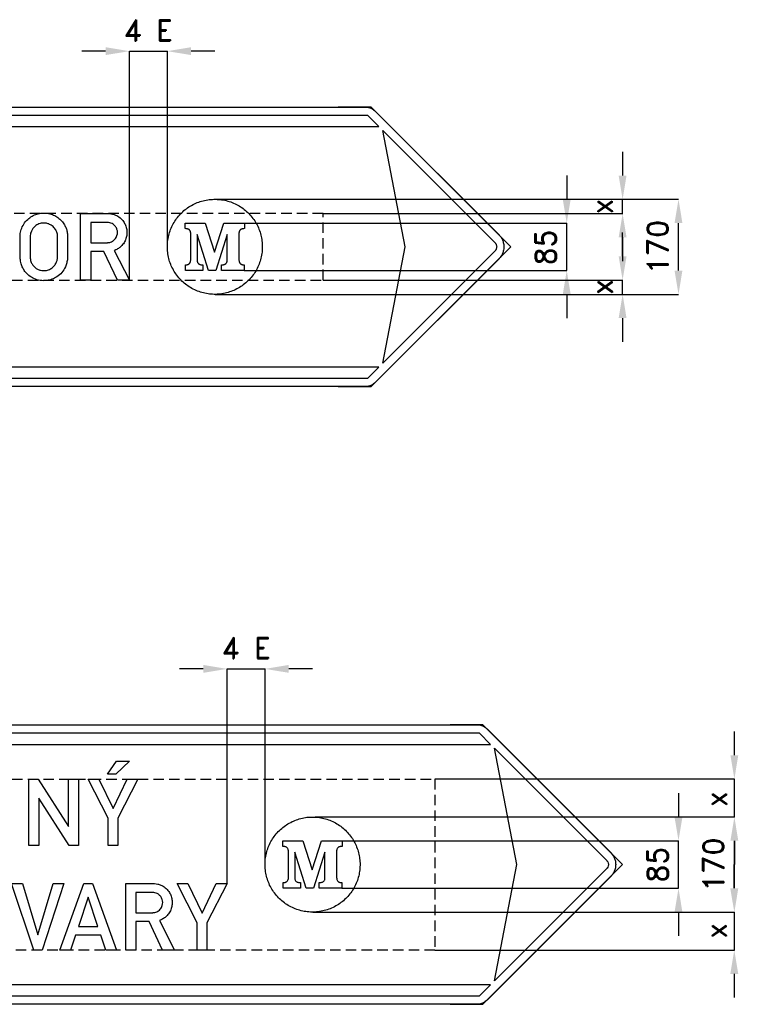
# Model space of a CAD drawing. Header units: millimetres. Extents: x 20 to 5218, y -827 to 934.
# Tile 3 of 3: x 3932 to 5218, y -827 to 934. Entities that reach past the tile are written whole.
import ezdxf

# ---------------------------------------------------------------- set-up
doc = ezdxf.new("R2010")
doc.units = ezdxf.units.MM
doc.header["$LTSCALE"] = 5
doc.linetypes.add('ČÁRKOVANÁX2', pattern=[1.5, 1, -0.5])
doc.layers.add('Kóty', color=2, linetype='Continuous')
doc.layers.add('Značka', color=7, linetype='Continuous')
doc.styles.get("Standard").update_dxf_attribs({"font": 'romand.shx', "height": 25})

msp = doc.modelspace()

# ---------------------------------------------------------------- linework, layer by layer
at = {"layer": 'Kóty'}
for p, q in [((4085.4, 877.9), (4042.9, 877.9)), ((4127.9, 468.4), (4127.9, 878.1)), ((4127.9, 877.9), (4195.9, 877.9)), ((4195.9, 529.1), (4195.9, 878.1)), ((4280.9, 877.9), (4238.4, 877.9)), ((5010.7, 697.9), (5010.7, 655.4)), ((4910.7, 655.4), (4910.7, 612.9)), ((4280.5, 612.9), (5010.8, 612.9)), ((4280.5, 612.9), (5110.8, 612.9)), ((4474.7, 587.4), (5010.8, 587.4)), ((4334.1, 570.4), (4910.8, 570.4)), ((5110.7, 485.4), (5110.7, 570.4)), ((5010.7, 510.9), (5010.7, 553.4)), ((5010.7, 544.9), (5010.7, 502.4)), ((4333.6, 485.4), (4910.8, 485.4)), ((4474.7, 468.4), (5010.8, 468.4)), ((4281.5, 442.9), (5010.8, 442.9)), ((4281.5, 442.9), (5110.8, 442.9)), ((4910.7, 442.9), (4910.7, 400.4)), ((5010.7, 400.4), (5010.7, 357.9)), ((4260.3, -227.1), (4217.8, -227.1)), ((4302.8, -611), (4302.8, -226.9)), ((4302.8, -227.1), (4370.8, -227.1)), ((4370.8, -577.5), (4370.8, -226.9)), ((4455.8, -227.1), (4413.3, -227.1)), ((5210.7, -381.5), (5210.7, -339)), ((4674.6, -424), (5210.8, -424)), ((5110.7, -449.6), (5110.7, -492.1)), ((4460.3, -492), (5210.8, -492)), ((4508.9, -534.6), (5110.8, -534.6)), ((5210.7, -534.5), (5210.7, -577)), ((5210.7, -619.6), (5210.7, -534.6)), ((5210.5, -619.6), (5210.5, -577.1)), ((4508.4, -619.6), (5110.8, -619.6)), ((4456.3, -662.1), (5210.8, -662.1)), ((4461.1, -662.1), (5210.7, -662.1)), ((5110.7, -662.1), (5110.7, -704.6)), ((4674.7, -730.1), (5210.7, -730.1)), ((5210.5, -772.6), (5210.5, -815.1))]:
    msp.add_line(p, q, dxfattribs=at)
for points in [[(5010.7, 587.4), (5010.7, 612.9)], [(4910.7, 485.4), (4910.7, 570.4)], [(5010.7, 442.9), (5010.7, 468.4)], [(5210.7, -492.1), (5210.7, -424.1)], [(5110.7, -619.6), (5110.7, -534.6)], [(5210.7, -730.1), (5210.7, -662.1)]]:
    msp.add_lwpolyline(points, dxfattribs=at)
for points in [[(4085.4, 885), (4085.4, 870.9), (4127.9, 877.9)], [(4238.4, 885), (4238.4, 870.9), (4195.9, 877.9)], [(5003.6, 655.4), (5017.7, 655.4), (5010.7, 612.9)], [(4903.6, 612.9), (4917.7, 612.9), (4910.7, 570.4)], [(5103.6, 570.4), (5117.7, 570.4), (5110.7, 612.9)], [(5003.6, 544.9), (5017.7, 544.9), (5010.7, 587.4)], [(5003.6, 510.9), (5017.7, 510.9), (5010.7, 468.4)], [(4903.6, 442.9), (4917.7, 442.9), (4910.7, 485.4)], [(5103.6, 485.4), (5117.7, 485.4), (5110.7, 442.9)], [(5003.6, 400.4), (5017.7, 400.4), (5010.7, 442.9)], [(4260.3, -220), (4260.3, -234.1), (4302.8, -227.1)], [(4413.3, -220), (4413.3, -234.1), (4370.8, -227.1)], [(5203.6, -381.5), (5217.7, -381.5), (5210.7, -424)], [(5103.6, -492.1), (5117.7, -492.1), (5110.7, -534.6)], [(5203.6, -534.5), (5217.7, -534.5), (5210.7, -492)], [(5203.6, -534.6), (5217.7, -534.6), (5210.7, -492.1)], [(5103.6, -662.1), (5117.7, -662.1), (5110.7, -619.6)], [(5203.4, -619.6), (5217.6, -619.6), (5210.5, -662.1)], [(5203.6, -619.6), (5217.7, -619.6), (5210.7, -662.1)], [(5203.4, -772.6), (5217.6, -772.6), (5210.5, -730.1)]]:
    msp.add_solid(points, dxfattribs=at)
at = {"layer": 'Značka', "color": 5}
for points in [[(3315.7, 777.9), (4550.3, 777.9, -0.002614), (4551.3, 777.9, -0.007963), (4552.3, 777.9, -0.042035), (4556.1, 777.3, -0.040868), (4559.9, 776, -0.042266), (4563.4, 774.3, -0.046623), (4566.6, 772), (4567.3, 771.3), (4568, 770.6), (4789.5, 549.2), (4790.5, 548), (4791.6, 546.8, -0.055712), (4795, 541.6, -0.056198), (4797.2, 535.7, -0.069693), (4798.3, 527.9, -0.06837), (4797.2, 520.2, -0.056442), (4795, 514.3, -0.061135), (4791.6, 509.1), (4790.5, 507.9), (4789.5, 506.7), (4568, 285.3), (4567.3, 284.6), (4566.6, 283.9, -0.042033), (4563.4, 281.6, -0.040919), (4559.9, 279.8, -0.04227), (4556.2, 278.6, -0.046646), (4552.3, 278, -0.009258), (4551.3, 278, -0.003108), (4550.3, 277.9), (3315.7, 277.9)], [(4581.5, 320), (4621.5, 527.9), (4581.5, 735.9), (4782.4, 535), (4782.7, 534.6), (4783.1, 534.2, -0.055669), (4784.2, 532.5, -0.056129), (4785, 530.5, -0.069682), (4785.3, 527.9, -0.068351), (4785, 525.4, -0.056429), (4784.2, 523.4, -0.061188), (4783.1, 521.6), (4782.7, 521.3), (4782.4, 520.9), (4581.5, 320)], [(3932.4, 547, -0.00155), (3932.4, 548, -0.004525), (3932.5, 549, -0.030686), (3933.1, 553.9, -0.031065), (3934.4, 558.8, -0.066295), (3939, 568.6, -0.068483), (3946, 576.9, -0.061853), (3953.8, 582.7, -0.059925), (3962.6, 586.5, -0.057342), (3971.8, 588.2, -0.057585), (3981.1, 587.9, -0.056914), (3990.1, 585.6, -0.057493), (3998.2, 581.4, -0.055373), (4005.2, 575.8, -0.053459), (4010.7, 568.8, -0.043041), (4014, 562.8, -0.048858), (4016.2, 556.4, -0.022699), (4016.8, 552.9, -0.012948), (4017.3, 549.3), (4017.3, 548.7), (4017.4, 548.1), (4017.4, 508.3, -0.00099), (4017.3, 507.3, -0.002768), (4017.2, 506.4, -0.035768), (4015.9, 499, -0.047842), (4013.4, 492, -0.078792), (4007.1, 482, -0.073095), (3998, 474.3, -0.060116), (3989.4, 469.9, -0.059852), (3980, 467.7, -0.071114), (3968.3, 467.8, -0.074188), (3957.1, 471.2, -0.066043), (3948.3, 476.6, -0.061695), (3941.1, 484, -0.047088), (3937, 490.3, -0.053882), (3934.2, 497.3, -0.030211), (3933.2, 502, -0.017685), (3932.6, 506.7), (3932.5, 507.8), (3932.4, 508.9), (3932.4, 547)], [(4040.7, 468.4), (4040.7, 587.4), (4090.8, 587.4), (4091.5, 587.4), (4092.2, 587.4, -0.052874), (4097.8, 586.6, -0.045269), (4103.2, 584.7, -0.068751), (4111.2, 579.9, -0.074105), (4117.4, 573.1, -0.062836), (4121.2, 566.4, -0.059665), (4123.2, 559, -0.055139), (4123.6, 551.8, -0.055185), (4122.4, 544.6, -0.062319), (4119.4, 537, -0.063049), (4114.6, 530.4, -0.052736), (4109.6, 525.9, -0.055197), (4103.9, 522.6, -0.011454), (4102.3, 521.9), (4100.6, 521.2), (4127.9, 468.4), (4106.5, 468.4), (4082.2, 519.4), (4058.8, 519.4), (4058.8, 468.4), (4040.7, 468.4)], [(3950.5, 546.9), (3950.5, 508.9), (3950.5, 508.2), (3950.6, 507.4, 0.037584), (3951.2, 503.7, 0.041676), (3952.5, 500.1, 0.062884), (3955.3, 495.2, 0.060181), (3959.2, 491.1, 0.059427), (3963.7, 487.9, 0.064329), (3968.9, 486, 0.050519), (3973.2, 485.4, 0.044565), (3977.5, 485.5, 0.073902), (3984.8, 487.5, 0.085003), (3991.2, 491.6, 0.073636), (3995.4, 496.4, 0.063581), (3998.1, 502.3, 0.033174), (3999, 505.2, 0.042617), (3999.3, 508.2, 0.004461), (3999.3, 508.6), (3999.4, 509), (3999.4, 546.9), (3999.4, 547.5, 0.008322), (3999.4, 548.2, 0.062598), (3998.7, 552.4, 0.048317), (3997.1, 556.3, 0.076901), (3992.7, 562.7, 0.08377), (3986.6, 567.4, 0.069874), (3980.9, 569.7, 0.06666), (3974.7, 570.4, 0.088527), (3966.2, 568.9, 0.098122), (3959, 564.5, 0.062845), (3955.3, 560.6, 0.05139), (3952.7, 555.9, 0.039512), (3951.3, 552.2, 0.050753), (3950.6, 548.3, 0.0072), (3950.5, 547.6, 0.002399), (3950.5, 546.9)], [(4058.8, 571.4), (4058.8, 535.3), (4088, 535.3), (4088.7, 535.3), (4089.4, 535.4, 0.040803), (4092.7, 535.9, 0.049437), (4095.9, 537, 0.110768), (4102.1, 541.5, 0.114763), (4105.8, 548.3, 0.085168), (4106.7, 553.6, 0.080081), (4105.8, 558.9, 0.08408), (4103.1, 564.1, 0.081226), (4098.9, 568.2, 0.06711), (4095, 570.4, 0.082142), (4090.6, 571.4), (4090.1, 571.4), (4089.6, 571.4), (4058.8, 571.4)], [(3315.7, -327.1), (4750.3, -327.1), (4751.3, -327.1, -0.008068), (4752.3, -327.1, -0.042023), (4756.1, -327.7, -0.0409), (4759.9, -329, -0.042253), (4763.4, -330.7, -0.046616), (4766.5, -333), (4767.3, -333.7), (4768, -334.4), (4989.5, -555.8), (4990.5, -557), (4991.6, -558.2, -0.055728), (4995, -563.4, -0.056158), (4997.2, -569.3, -0.069695), (4998.3, -577.1, -0.06834), (4997.2, -584.8, -0.056405), (4995, -590.7, -0.06112), (4991.6, -595.9), (4990.5, -597.1), (4989.5, -598.3), (4768, -819.7), (4767.3, -820.4), (4766.5, -821.1, -0.042026), (4763.4, -823.4, -0.040912), (4759.9, -825.2, -0.042256), (4756.1, -826.4, -0.046626), (4752.3, -827, -0.009281), (4751.3, -827, -0.003092), (4750.3, -827.1), (3315.7, -827.1, -0.003577)], [(4781.5, -785), (4821.5, -577.1), (4781.5, -369.1), (4982.4, -570), (4982.7, -570.4), (4983.1, -570.8), (4984.2, -572.5), (4985, -574.5, -0.06968), (4985.3, -577.1, -0.068354), (4985, -579.6), (4984.2, -581.6), (4983.1, -583.4), (4982.7, -583.7), (4982.4, -584.1), (4781.5, -785)], [(4121.7, -730.1), (4121.7, -611.1), (4171.8, -611.1), (4172.5, -611.1, -0.005414), (4173.2, -611.1, -0.052879), (4178.8, -611.9, -0.045259), (4184.2, -613.8, -0.068751), (4192.1, -618.6, -0.074106), (4198.4, -625.4, -0.062852), (4202.1, -632.1, -0.059665), (4204.1, -639.5, -0.05513), (4204.6, -646.7, -0.055167), (4203.4, -653.9, -0.062309), (4200.4, -661.5, -0.063044), (4195.5, -668.1, -0.052735), (4190.6, -672.6, -0.055197), (4184.8, -675.9), (4183.2, -676.6), (4181.6, -677.3), (4208.9, -730.1), (4187.5, -730.1), (4163.2, -679.1), (4139.8, -679.1), (4139.8, -730.1), (4121.7, -730.1)], [(4139.8, -627.1), (4139.8, -663.2), (4169, -663.2, 0.001998), (4169.7, -663.2, 0.005993), (4170.4, -663.1, 0.040794), (4173.7, -662.6, 0.049412), (4176.9, -661.5, 0.110768), (4183.1, -657, 0.114758), (4186.8, -650.2, 0.085156), (4187.7, -644.9, 0.080084), (4186.8, -639.6, 0.084075), (4184.1, -634.4, 0.081234), (4179.9, -630.3, 0.067109), (4175.9, -628.1, 0.082128), (4171.6, -627.1), (4171.1, -627.1), (4170.6, -627.1), (4139.8, -627.1)], [(4774.5, -792.1), (3605.7, -792.1, -0.003576)]]:
    msp.add_lwpolyline(points, format="xyb", dxfattribs=at)
at = {"layer": 'Značka', "color": 7}
for points in [[(4501.8, 277.9), (4560.7, 277.9), (4810.7, 527.9), (4560.7, 777.9), (4501.8, 777.9)], [(4701.8, -827.1), (4760.7, -827.1), (5010.7, -577.1), (4760.7, -327.1), (4701.8, -327.1)]]:
    msp.add_lwpolyline(points, dxfattribs=at)
at = {"layer": 'Značka', "color": 5}
for points in [[(3605.7, 742.9), (4574.5, 742.9), (4554.5, 762.9), (3315.7, 762.9)], [(3315.7, 292.9), (4554.5, 292.9), (4574.5, 312.9)], [(4574.5, 312.9), (3605.7, 312.9)], [(3605.7, -362.1), (4774.5, -362.1), (4754.5, -342.1), (3315.7, -342.1)], [(4105, -392.2), (4128.4, -392.2), (4103.9, -415.6), (4089.1, -415.6), (4105, -392.2)], [(3947.8, -543.1), (3947.8, -424.1), (3964.9, -424.1), (4019, -509), (4019, -424.1), (4037.2, -424.1), (4037.1, -543.1), (4020, -543.1), (3965.8, -458.2), (3965.8, -543.1), (3947.8, -543.1)], [(4090.2, -543.1), (4090.2, -494.1), (4054, -424.1), (4073.2, -424.1), (4098.7, -477.1), (4124.2, -424.1), (4143.4, -424.1), (4107.2, -494.1), (4107.2, -543.1), (4090.2, -543.1)], [(3956.7, -730), (3917.3, -611.1), (3936.6, -611.1), (3964.2, -702.5), (3991.8, -611.1), (4010.9, -611.1), (3971.6, -730), (3956.7, -730)], [(4003.5, -730.1), (4046.6, -611), (4061.7, -611), (4104.8, -730.1), (4085.7, -730.1), (4076.8, -703.5), (4031.3, -703.5), (4022.5, -730.1), (4003.5, -730.1)], [(4249.5, -730.1), (4249.5, -681.1), (4213.4, -611.1), (4232.5, -611.1), (4258, -664.1), (4283.5, -611.1), (4302.8, -611.1), (4266.5, -681.1), (4266.5, -730.1), (4249.5, -730.1)], [(4071.6, -687.7), (4054.1, -635.4), (4036.7, -687.7), (4071.6, -687.7)], [(3315.7, -812.1), (4754.5, -812.1), (4774.5, -792.1)]]:
    msp.add_lwpolyline(points, dxfattribs=at)
at = {"layer": 'Značka', "color": 51}
for points in [[(4365.9, 527.9), (4365.9, 527.4), (4365.9, 526.8, -0.032167), (4365.1, 515.7, -0.035722), (4362.7, 504.9, -0.036674), (4359.1, 494.4, -0.034738), (4354, 484.5, -0.034041), (4347.7, 475.3, -0.034461), (4340.2, 467.1, -0.03456), (4331.8, 459.8, -0.034417), (4322.5, 453.8, -0.034392), (4312.4, 449, -0.034425), (4301.9, 445.6, -0.034426), (4290.9, 443.5, -0.034413), (4279.8, 442.9, -0.034418), (4268.7, 443.8, -0.034414), (4257.9, 446.1, -0.034418), (4247.4, 449.8, -0.034422), (4237.5, 454.9, -0.034423), (4228.3, 461.2, -0.034423), (4220, 468.6, -0.034423), (4212.8, 477.1, -0.034416), (4206.8, 486.4, -0.034412), (4201.9, 496.4, -0.034413), (4198.5, 507, -0.034419), (4196.5, 517.9, -0.03442), (4195.9, 529.1, -0.034418), (4196.8, 540.1, -0.034413), (4199.1, 551, -0.034418), (4202.8, 561.5, -0.034417), (4207.9, 571.4, -0.034412), (4214.1, 580.6, -0.034415), (4221.6, 588.8, -0.034415), (4230, 596.1, -0.034421), (4239.4, 602.1, -0.034414), (4249.4, 606.9, -0.034406), (4260, 610.3, -0.034408), (4270.9, 612.4, -0.034414), (4282, 612.9, -0.034407), (4293.1, 612.1, -0.034406), (4304, 609.8, -0.034407), (4314.5, 606.1, -0.034408), (4324.4, 601, -0.034415), (4333.6, 594.7, -0.0344), (4341.8, 587.3, -0.034415), (4349.1, 578.8, -0.034483), (4355.1, 569.5, -0.034431), (4359.9, 559.5, -0.034078), (4363.3, 548.9, -0.032786), (4365.3, 538.5, -0.034255), (4365.9, 527.9)], [(4269.5, 485.4), (4249, 550), (4249, 505), (4249, 504.7), (4249, 504.4, 0.022964), (4249.1, 503.1, 0.031074), (4249.3, 501.8, 0.03091), (4249.6, 500.8, 0.036193), (4250, 499.9, 0.036827), (4250.5, 499, 0.039458), (4251.1, 498.3, 0.039151), (4251.8, 497.6, 0.035425), (4252.6, 497.1, 0.038436), (4253.7, 496.6, 0.02956), (4254.9, 496.2, 0.03575), (4256.7, 495.8, 0.027152), (4258.7, 495.7), (4259, 495.7), (4259.3, 495.7), (4259.3, 485.4), (4228.3, 485.4), (4228.3, 495.6), (4228.6, 495.6), (4228.9, 495.6, 0.018197), (4230, 495.7, 0.021908), (4231, 495.8, 0.024563), (4231.9, 496, 0.028583), (4232.9, 496.3, 0.038261), (4233.9, 496.8, 0.044159), (4234.9, 497.5, 0.042702), (4235.6, 498.2, 0.040133), (4236.3, 499.1, 0.041504), (4236.9, 500.2, 0.033189), (4237.3, 501.4, 0.034586), (4237.6, 502.9, 0.027975), (4237.8, 504.6), (4237.8, 504.8), (4237.8, 505.1), (4237.8, 550.7), (4237.8, 551), (4237.8, 551.3, 0.012411), (4237.8, 552.2, 0.015998), (4237.7, 553.2, 0.012401), (4237.6, 553.8, 0.0136), (4237.5, 554.4, 0.026434), (4237.2, 555.4, 0.034274), (4236.8, 556.3, 0.037149), (4236.4, 557.2, 0.040592), (4235.8, 557.9, 0.041789), (4235.1, 558.6, 0.038732), (4234.2, 559.1, 0.03835), (4233.2, 559.6, 0.029545), (4232.2, 559.9, 0.038383), (4230.4, 560.3, 0.029298), (4228.5, 560.4), (4228.1, 560.4), (4227.8, 560.4), (4227.8, 570.4), (4263.4, 570.4), (4280.2, 518.2), (4297, 570.4), (4334.1, 570.4), (4334.1, 560.4), (4333.7, 560.4), (4333.4, 560.4, 0.025964), (4331.5, 560.3, 0.041572), (4329.6, 559.9, 0.032073), (4328.6, 559.6, 0.038235), (4327.6, 559.1, 0.038024), (4326.8, 558.6, 0.04198), (4326.1, 557.9, 0.0407), (4325.5, 557.2, 0.036262), (4325, 556.3, 0.033716), (4324.6, 555.4, 0.027599), (4324.3, 554.4), (4324.2, 553.8), (4324.1, 553.2, 0.014889), (4324, 552.2, 0.013775), (4324, 551.3), (4324, 551), (4324, 550.7), (4324, 505.1), (4324, 504.8), (4324, 504.6, 0.025375), (4324.2, 502.9, 0.036605), (4324.5, 501.4, 0.035575), (4324.9, 500.2, 0.042117), (4325.5, 499.1, 0.039682), (4326.2, 498.2, 0.041556), (4327, 497.5, 0.048501), (4328.1, 496.7, 0.043192), (4329.2, 496.2, 0.023876), (4330, 496, 0.019286), (4330.8, 495.8, 0.020759), (4331.9, 495.7, 0.020224), (4332.9, 495.6), (4333.2, 495.6), (4333.5, 495.6), (4333.5, 485.4), (4292.9, 485.4), (4292.9, 495.7), (4293.2, 495.7), (4293.5, 495.7, 0.024327), (4295.4, 495.8, 0.038653), (4297.3, 496.2, 0.03221), (4298.5, 496.5, 0.039158), (4299.6, 497.1, 0.035382), (4300.4, 497.6, 0.039132), (4301.1, 498.2, 0.039388), (4301.7, 499, 0.037199), (4302.2, 499.8, 0.036013), (4302.6, 500.8, 0.029131), (4302.9, 501.8, 0.029687), (4303.1, 503.1, 0.025414), (4303.2, 504.4), (4303.2, 504.7), (4303.2, 504.9), (4303.2, 550), (4282.5, 485.4), (4269.5, 485.4)], [(4540.8, -577.1), (4540.8, -577.6), (4540.7, -578.2, -0.032167), (4539.9, -589.3, -0.035723), (4537.6, -600.1, -0.036664), (4533.9, -610.6, -0.034758), (4528.8, -620.5, -0.034033), (4522.5, -629.7, -0.034447), (4515.1, -637.9, -0.034558), (4506.6, -645.2, -0.034432), (4497.3, -651.2, -0.034394), (4487.3, -656, -0.034415), (4476.7, -659.4, -0.034422), (4465.7, -661.5, -0.034416), (4454.6, -662.1, -0.034417), (4443.6, -661.2, -0.034418), (4432.7, -658.9, -0.034423), (4422.2, -655.2, -0.034419), (4412.3, -650.1, -0.034422), (4403.1, -643.8, -0.034412), (4394.9, -636.4, -0.034419), (4387.6, -627.9, -0.034425), (4381.6, -618.6, -0.03441), (4376.8, -608.6, -0.034424), (4373.4, -598, -0.034419), (4371.3, -587.1, -0.034414), (4370.8, -575.9, -0.034407), (4371.6, -564.9, -0.034419), (4373.9, -554, -0.034418), (4377.6, -543.5, -0.034424), (4382.7, -533.6, -0.034421), (4389, -524.4, -0.034419), (4396.4, -516.2, -0.034425), (4404.9, -508.9, -0.034408), (4414.2, -502.9, -0.034407), (4424.2, -498.1, -0.034419), (4434.8, -494.7, -0.034416), (4445.8, -492.6, -0.034417), (4456.9, -492.1, -0.034418), (4468, -492.9, -0.034422), (4478.8, -495.3, -0.034415), (4489.3, -498.9, -0.034418), (4499.2, -504, -0.034414), (4508.4, -510.3, -0.034402), (4516.6, -517.7, -0.034415), (4523.9, -526.2, -0.034483), (4529.9, -535.5, -0.034409), (4534.7, -545.5, -0.034066), (4538.1, -556.1, -0.032798), (4540.1, -566.5, -0.034266), (4540.8, -577.1)], [(4444.4, -619.6), (4423.8, -555), (4423.8, -600), (4423.8, -600.3), (4423.8, -600.6), (4423.9, -601.9), (4424.1, -603.2), (4424.4, -604.2), (4424.8, -605.1), (4425.3, -606), (4425.9, -606.7), (4426.6, -607.4), (4427.4, -607.9), (4428.5, -608.4, 0.029611), (4429.7, -608.8, 0.035722), (4431.6, -609.2, 0.027135), (4433.5, -609.3), (4433.8, -609.3), (4434.1, -609.3), (4434.1, -619.6), (4403.1, -619.6), (4403.1, -609.4), (4403.5, -609.4), (4403.8, -609.4, 0.018182), (4404.8, -609.3, 0.021916), (4405.8, -609.2, 0.024575), (4406.8, -609, 0.028663), (4407.7, -608.7, 0.038292), (4408.7, -608.2, 0.044104), (4409.7, -607.5), (4410.5, -606.8), (4411.1, -605.9), (4411.7, -604.8), (4412.1, -603.6), (4412.5, -602.1), (4412.6, -600.4), (4412.6, -600.2), (4412.6, -599.9), (4412.6, -554.3), (4412.6, -554), (4412.6, -553.7), (4412.6, -552.8), (4412.5, -551.8), (4412.4, -551.2), (4412.3, -550.6), (4412, -549.6), (4411.7, -548.7), (4411.2, -547.8), (4410.6, -547.1), (4409.9, -546.4), (4409.1, -545.9), (4408.1, -545.4, 0.029571), (4407, -545.1, 0.038399), (4405.2, -544.7, 0.029311), (4403.3, -544.6), (4403, -544.6), (4402.6, -544.6), (4402.6, -534.6), (4438.3, -534.6), (4455.1, -586.8), (4471.8, -534.6), (4508.9, -534.6), (4508.9, -544.6), (4508.5, -544.6), (4508.2, -544.6, 0.02592), (4506.3, -544.7, 0.041597), (4504.5, -545.1, 0.031991), (4503.4, -545.4, 0.03821), (4502.4, -545.9), (4501.6, -546.4), (4500.9, -547.1), (4500.3, -547.8), (4499.8, -548.7), (4499.4, -549.6), (4499.2, -550.6), (4499, -551.2), (4498.9, -551.8), (4498.9, -552.8), (4498.8, -553.7), (4498.8, -554), (4498.8, -554.3), (4498.8, -599.9), (4498.8, -600.2), (4498.8, -600.4), (4499, -602.1), (4499.4, -603.6), (4499.8, -604.8), (4500.4, -605.9), (4501, -606.8), (4501.8, -607.5), (4502.9, -608.3, 0.043213), (4504.1, -608.8), (4504.9, -609), (4505.7, -609.2, 0.020834), (4506.7, -609.3, 0.02015), (4507.7, -609.4), (4508, -609.4), (4508.3, -609.4), (4508.3, -619.6), (4467.7, -619.6), (4467.7, -609.3), (4468, -609.3), (4468.4, -609.3, 0.024285), (4470.3, -609.2, 0.038639), (4472.2, -608.8, 0.032162), (4473.3, -608.5, 0.039071), (4474.4, -607.9), (4475.2, -607.4), (4475.9, -606.8), (4476.5, -606), (4477, -605.2), (4477.5, -604.2), (4477.7, -603.2), (4478, -601.9), (4478, -600.6), (4478, -600.3), (4478, -600.1), (4478, -555), (4457.4, -619.6), (4444.4, -619.6)]]:
    msp.add_lwpolyline(points, format="xyb", dxfattribs=at)
at = {"layer": 'Značka', "color": 6, "linetype": 'ČÁRKOVANÁX2', "ltscale": 3.75}
for points in [[(4474.7, 587.4), (3636.7, 587.4), (3636.7, 468.4), (4474.7, 468.4), (4474.7, 587.4)], [(3636.7, -730.1), (3636.7, -424.1), (4674.7, -424.1), (4674.7, -730.1), (3636.7, -730.1)]]:
    msp.add_lwpolyline(points, dxfattribs=at)

# ---------------------------------------------------------------- texts
at = {"layer": 'Kóty'}
msp.add_text('x', height=37.5, rotation=90, dxfattribs=at).set_placement((5196.7, -474.6))
at = {"layer": 'Kóty', "char_height": 37.5, "attachment_point": 5}
for insert in [(4161.7, 915.4), (4336.9, -189.6)]:
    msp.add_mtext('\\A1;4 E', dxfattribs=dict(at, insert=insert))
at = {"layer": 'Kóty', "char_height": 37.5, "attachment_point": 5, "rotation": 90}
for s, insert in [('\\A1;x', (4973.2, 600)), ('\\A1;170', (5073.2, 527.9)), ('\\A1;85', (4873.2, 526.9)), ('\\A1;x', (4973.2, 456)), ('\\A1;170', (5173.2, -577.1)), ('\\A1;85', (5073.2, -577.2)), ('\\A1;x', (5177.5, -695.7))]:
    msp.add_mtext(s, dxfattribs=dict(at, insert=insert))

doc.saveas('drawing.dxf')
